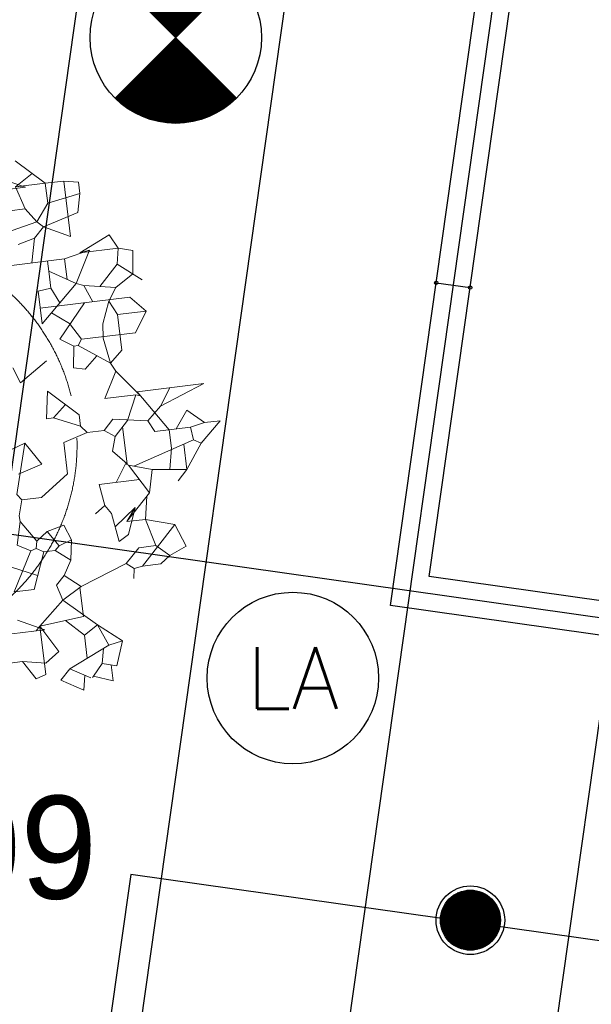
# Model space of a CAD drawing. Header units: millimetres. Extents: x -4107 to 114693, y -37499 to 54671.
# Tile 112 of 156: x 52016 to 53683, y 27739 to 30609. Entities that reach past the tile are written whole.
import ezdxf
from ezdxf.enums import TextEntityAlignment as Align

# ---------------------------------------------------------------- set-up
doc = ezdxf.new("R2010")
doc.units = ezdxf.units.MM
doc.header["$LTSCALE"] = 50
doc.linetypes.add('$0$B0201', pattern=[20, 12.5, -2.5, 2.5, -2.5])
for name, color, linetype in [('FOK_ BRANDSLANGHASPELS', 2, 'Continuous'), ('FOK_02B_SOLIDS', 253, 'Continuous'), ('FOK_22_BINNENWANDEN', 2, 'Continuous'), ('FOK_72_VAST MEUBILAIR', 1, 'Continuous'), ('XREF_06_PLAFOND$0$AI45----_PLAFONDAFW', 2, 'Continuous'), ('XREF_06_Sprinkler installatie$0$WL524---', 4, 'Continuous'), ('XREF_06_Sprinkler installatie$0$WL6516--', 4, 'Continuous'), ('XREF_06_verlichting$0$EL6311--', 3, 'Continuous')]:
    doc.layers.add(name, color=color, linetype=linetype)
doc.layers.add('FOK_92_BEPLANTING', color=62, linetype='$0$B0201', lineweight=5)
doc.styles.add('XREF_06_Sprinkler installatie$0$Standard', font='txt')
doc.styles.add('XREF_06_verlichting$0$BURO-018', font='simplex.shx', dxfattribs={"height": 180})

# ---------------------------------------------------------------- blocks, each defined once
blk = doc.blocks.new('XREF_06_Sprinkler installatie$0$SP-KOP02')
at = {"color": 0, "linetype": 'Continuous'}
for p, q in [((-0.875, -0.023), (0.023, 0.875)), ((-0.847, -0.219), (0.219, 0.847)), ((-0.843, 0.233), (-0.233, 0.843)), ((-0.786, -0.383), (0.383, 0.786)), ((-0.702, -0.523), (0.523, 0.702)), ((-0.595, -0.641), (0.641, 0.595)), ((-0.469, -0.739), (0.739, 0.469)), ((-0.32, -0.815), (0.815, 0.32)), ((-0.144, -0.863), (0.863, 0.144)), ((0.072, -0.872), (0.872, -0.072)), ((0.381, -0.788), (0.788, -0.381))]:
    blk.add_line(p, q, dxfattribs=at)
at = {"color": 0, "linetype": 'Continuous', "const_width": 0.875}
blk.add_lwpolyline([(-0.438, 0, 1), (0.438, 0, 1)], format="xyb", close=True, dxfattribs=at)
at = {"color": 0, "linetype": 'Continuous'}
for radius in [1, 0.875]:
    blk.add_circle((0, 0), radius, dxfattribs=at)
at = {"color": 0, "linetype": 'Continuous', "style": 'XREF_06_Sprinkler installatie$0$Standard', "flags": 1}
for tag, p in [('SP_MATCODE', (2, 2)), ('SP_TEMP', (2, -3)), ('SP_DOORL', (2, -5)), ('SP_KFACT', (2, -7)), ('SP_SPRHK', (2, -9)), ('SP_KLEP', (2, -11))]:
    blk.add_attdef(tag, p, '', height=1, dxfattribs=at)
blk = doc.blocks.new('XREF_06_Sprinkler installatie')
at = {"layer": 'XREF_06_Sprinkler installatie$0$WL524---'}
for p, q in [((52340, 28117.9), (52175.2, 26954.3)), ((56338.9, 27551.6), (52340, 28117.9))]:
    blk.add_line(p, q, dxfattribs=at)
at = {"layer": 'XREF_06_Sprinkler installatie$0$WL6516--', "xscale": 99.9999999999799, "yscale": 100, "zscale": 100, "rotation": 7.589429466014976}
blk.add_blockref('XREF_06_Sprinkler installatie$0$SP-KOP02', (53330.6, 27984.5), dxfattribs=at)
blk = doc.blocks.new('XREF_06_PLAFOND')
at = {"layer": 'XREF_06_PLAFOND$0$AI45----_PLAFONDAFW'}
h = blk.add_hatch(dxfattribs=at)
h.set_pattern_fill('_USER,_O', color=256, scale=1800, pattern_type=0)
h.set_pattern_definition([(351.94, (60508.5, -17546.5), (252.38, 1782.22), [])])
edge = h.paths.add_edge_path(flags=16)
edge.add_arc((41622.2, 26897.4), 5449.9, 0, 180)
edge.add_arc((41622.2, 26897.4), 5449.9, 180, 360)
h.paths.add_polyline_path([(49833.5, 30277.3), (51633.5, 30277.3), (51633.5, 27677.3), (49833.5, 27677.3)], flags=16)
edge = h.paths.add_edge_path(flags=16)
edge.add_arc((86127.3, 26613.5), 3800, 0, 180)
edge.add_arc((86127.3, 26613.5), 3800, 180, 360)
edge = h.paths.add_edge_path(flags=16)
edge.add_arc((74998.8, -10766.8), 5450, 0, 180)
edge.add_arc((74998.8, -10766.8), 5450, 180, 360)
edge = h.paths.add_edge_path()
edge.add_arc((59888.1, 10791.1), 9323.9, 341.24236, 446.62909)
edge.add_line((60436.4, 20098.9), (31243.3, 21827.8))
edge.add_line((31243.3, 21827.8), (28955.1, 21950.5))
edge.add_line((28955.1, 21950.5), (30807, 36094.7))
edge.add_line((30807, 36094.7), (95373.9, 36094.7))
edge.add_line((95373.9, 36094.7), (86392.8, -27327.7))
edge.add_line((86392.8, -27327.7), (59702.3, -18665.8))
edge.add_line((59702.3, -18665.8), (68716.8, 7792.9))
h = blk.add_hatch(dxfattribs=at)
h.set_pattern_fill('_USER,_O', color=256, scale=600, angle=90, pattern_type=0)
h.set_pattern_definition([(81.94, (95317.84, 35698.9), (-594.073, 84.126), [])])
edge = h.paths.add_edge_path(flags=16)
edge.add_arc((86127.3, 26613.5), 3800, 0, 360)
edge = h.paths.add_edge_path(flags=16)
edge.add_arc((74998.8, -10766.8), 5450, 0, 360)
edge = h.paths.add_edge_path(flags=16)
edge.add_arc((41622.2, 26897.4), 5449.9, 0, 360)
h.paths.add_polyline_path([(49933.5, 30177.3), (51533.5, 30177.3), (51533.5, 27777.3), (49933.5, 27777.3)], flags=16)
edge = h.paths.add_edge_path()
edge.add_arc((59888.1, 10791.1), 9323.9, 341.24236, 446.62909)
edge.add_line((60436.4, 20098.9), (31243.3, 21827.8))
edge.add_line((31243.3, 21827.8), (28955.1, 21950.5))
edge.add_line((28955.1, 21950.5), (30807, 36094.7))
edge.add_line((30807, 36094.7), (95373.9, 36094.7))
edge.add_line((95373.9, 36094.7), (86392.8, -27327.7))
edge.add_line((86392.8, -27327.7), (59702.3, -18665.8))
edge.add_line((59702.3, -18665.8), (68716.8, 7792.9))
blk = doc.blocks.new('XREF_06_verlichting$0$1115B3A')
at = {"color": 0, "linetype": 'Continuous'}
blk.add_circle((0, 0), 2.5, dxfattribs=at)
at = {"color": 0, "linetype": 'Continuous', "style": 'XREF_06_verlichting$0$BURO-018'}
for tag, p in [('E_GKAST', (0, 8)), ('E_GROEP', (0, 5)), ('E_SGROEP', (4.5, 5)), ('E_ARMCODE', (0, 0)), ('E_SLET', (4.5, -1))]:
    blk.add_attdef(tag, text='', height=1.8, dxfattribs=at).set_placement(p, align=Align.MIDDLE)
blk = doc.blocks.new('XREF_06_verlichting$0$E00018')
at = {"color": 0, "linetype": 'Continuous'}
for p, q in [((-1.768, -1.768), (1.768, 1.768)), ((1.768, -1.768), (-1.768, 1.768))]:
    blk.add_line(p, q, dxfattribs=at)
at = {"color": 0, "linetype": 'Continuous', "const_width": 2.5}
for points in [[(-0.884, 0.884, -0.198912), (0, 1.25, -0.198912), (0.884, 0.884, -1)], [(-0.884, -0.884, 0.198912), (0, -1.25, 0.198912), (0.884, -0.884, 1)]]:
    blk.add_lwpolyline(points, format="xyb", dxfattribs=at)
blk = doc.blocks.new('XREF_06_verlichting$0$1115B3A-NO1')
at = {"color": 0, "linetype": 'Continuous'}
blk.add_circle((0, 0), 2.5, dxfattribs=at)
at = {"color": 0, "zscale": 100}
blk.add_blockref('XREF_06_verlichting$0$E00018', (0, 0), dxfattribs=at)
at = {"color": 0, "linetype": 'Continuous', "style": 'XREF_06_verlichting$0$BURO-018'}
for tag, p in [('E_GKAST', (0, 8)), ('E_GROEP', (0, 5)), ('E_SGROEP', (4.5, 5)), ('E_ARMCODE', (0, 0)), ('E_SLET', (4.5, -1))]:
    blk.add_attdef(tag, text='', height=1.8, dxfattribs=at).set_placement(p, align=Align.MIDDLE)
blk = doc.blocks.new('XREF_06_verlichting')
at = {"layer": 'XREF_06_verlichting$0$EL6311--'}
ref = blk.add_blockref('XREF_06_verlichting$0$1115B3A-NO1', (52471.2, 30556.6), dxfattribs=dict(at, xscale=100, yscale=100, zscale=100))
ref.add_attrib('E_ARMCODE', 'LAN', dxfattribs={"layer": '0', "color": 1, "linetype": 'Continuous', "height": 180, "style": 'XREF_06_verlichting$0$BURO-018'}).set_placement((52470.9, 30954.3), align=Align.MIDDLE)
ref = blk.add_blockref('XREF_06_verlichting$0$1115B3A', (52812.9, 28690.2), dxfattribs=dict(at, xscale=100, yscale=100, zscale=100))
ref.add_attrib('E_ARMCODE', 'LA', dxfattribs={"layer": '0', "color": 1, "linetype": 'Continuous', "height": 180, "style": 'XREF_06_verlichting$0$BURO-018'}).set_placement((52812.9, 28690.2), align=Align.MIDDLE)
blk = doc.blocks.new('A$C094F4788')
at = {"layer": 'Defpoints'}
blk.add_lwpolyline([(5, 19), (104, 5)], dxfattribs=at)
blk.add_point((5, 19), dxfattribs=at)
at = {"layer": 'Defpoints', "color": 5}
for p in [(5, 19), (104, 5)]:
    blk.add_point(p, dxfattribs=at)
at = {"layer": 'FOK_22_BINNENWANDEN', "color": 5}
for centre in [(5, 19), (104, 5)]:
    blk.add_circle(centre, 5, dxfattribs=at)
blk = doc.blocks.new('A$C4D8164B4')
at = {"layer": 'FOK_ BRANDSLANGHASPELS', "color": 2}
blk.add_circle((20000, 20000), 20000, dxfattribs=at)
blk = doc.blocks.new('BA016')
at = {"color": 0}
for p, q in [((1058.33335, 1363.13335), (897.46665, 1515.53335)), ((795.86665, 1422.4), (939.8, 1354.66665)), ((988.31885, 1429.46285), (880.53335, 1363.13335)), ((939.8, 1354.66665), (829.73335, 1354.66665)), ((922.86665, 1363.13335), (880.53335, 1363.13335)), ((880.53335, 1363.13335), (1058.33335, 1363.13335)), ((880.53335, 1363.13335), (922.86665, 1227.66665)), ((1058.33335, 1363.13335), (1168.4, 1363.13335)), ((1058.33335, 1363.13335), (1058.33335, 1244.6)), ((1168.4, 1363.13335), (1168.4, 1032.93335)), ((1168.4, 1363.13335), (1253.06665, 1346.2)), ((1253.06665, 1346.2), (1253.06665, 1278.46665)), ((1058.33335, 1244.6), (1253.06665, 1278.46665)), ((1253.06665, 1278.46665), (1227.66665, 1168.4)), ((829.73335, 1227.66665), (922.86665, 1227.66665)), ((922.86665, 1227.66665), (982.13335, 1143)), ((1058.33335, 1244.6), (982.13335, 1143)), ((1227.66665, 1168.4), (1016, 1109.13335)), ((982.13335, 1143), (829.73335, 1109.13335)), ((1016, 1109.13335), (956.73335, 1049.86665)), ((982.13335, 1143), (1016, 1109.13335)), ((1168.4, 1032.93335), (1016, 1109.13335)), ((855.13335, 1024.46665), (956.73335, 1049.86665)), ((956.73335, 1049.86665), (922.86665, 905.93335)), ((1210.73335, 931.33335), (1397, 1016)), ((1397, 1016), (1439.33335, 931.33335)), ((1270, 939.8), (1117.6, 905.93335)), ((1270, 939.8), (1168.4, 753.53335)), ((1270, 939.8), (1210.73335, 931.33335)), ((1210.73335, 931.33335), (1439.33335, 931.33335)), ((1439.33335, 931.33335), (1422.4, 838.2)), ((1439.33335, 931.33335), (1524, 905.93335)), ((753.53335, 905.93335), (1117.6, 905.93335)), ((1016, 905.93335), (1016, 846.66665)), ((1117.6, 905.93335), (1117.6, 784.5778)), ((1524, 905.93335), (1507.06665, 770.46665)), ((1168.4, 753.53335), (1016, 846.66665)), ((1016, 846.66665), (1016, 745.06665)), ((1422.4, 838.2), (1303.86665, 719.66665)), ((1422.4, 838.2), (1557.86665, 728.13335)), ((1507.06665, 770.46665), (1397, 702.73335)), ((939.8, 541.86665), (1168.4, 753.53335)), ((1016, 745.06665), (939.8, 736.6)), ((939.8, 736.6), (939.8, 541.86665)), ((1016, 745.06665), (1058.43365, 651.71265)), ((1168.4, 753.53335), (1210.73335, 736.6)), ((1210.73335, 736.6), (1253.06665, 635)), ((1397, 702.73335), (1210.73335, 736.6)), ((1397, 702.73335), (1346.2, 626.53335)), ((939.8, 635), (1473.2, 635)), ((1001.6862, 599.1687), (1100.66665, 524.93335)), ((1202.26665, 635), (1032.93335, 440.26665)), ((1346.2, 626.53335), (1295.4, 499.53335)), ((1346.2, 626.53335), (1388.53335, 541.86665)), ((1473.2, 635), (1557.86665, 541.86665)), ((1100.66665, 524.93335), (1159.93335, 423.33335)), ((1557.86665, 541.86665), (1388.53335, 541.86665)), ((1388.53335, 541.86665), (1388.53335, 330.2)), ((1557.86665, 541.86665), (1481.66665, 423.33335)), ((1295.4, 499.53335), (1286.93335, 414.86665)), ((1032.93335, 440.26665), (1109.13335, 389.46665)), ((1159.93335, 423.33335), (1134.53335, 389.46665)), ((1481.66665, 423.33335), (1159.93335, 423.33335)), ((1286.93335, 414.86665), (1312.33335, 262.46665)), ((1109.13335, 389.46665), (1092.2, 262.46665)), ((1109.13335, 389.46665), (1134.53335, 389.46665)), ((1134.53335, 389.46665), (1312.33335, 262.46665)), ((736.6, 304.8), (770.46665, 211.66665)), ((770.46665, 211.66665), (939.8, 321.73335)), ((1159.93335, 245.53335), (1238.3967, 315.27855)), ((1388.53335, 330.2), (1312.33335, 262.46665)), ((1092.2, 262.46665), (1159.93335, 245.53335)), ((1312.33335, 262.46665), (1337.73335, 211.66665)), ((1337.73335, 211.66665), (1253.06665, 59.26665)), ((1337.73335, 211.66665), (1464.73335, 50.8)), ((897.46665, -16.93335), (922.86665, 143.93335)), ((922.86665, 143.93335), (1092.2, -16.93335)), ((1253.06665, 59.26665), (1439.33335, 59.26665)), ((1439.33335, 59.26665), (1371.6, -84.66665)), ((1439.33335, 59.26665), (1464.73335, 50.8)), ((1447.8, 76.2), (1608.66665, -169.33335)), ((1845.73335, 76.2), (1447.8, 76.2)), ((1464.73335, 50.8), (1447.8, 76.2)), ((1642.53335, 76.2), (1574.8, -25.4)), ((1574.8, -25.4), (1845.73335, 76.2)), ((1018.53235, 53.05095), (939.8, -16.93335)), ((939.8, -16.93335), (897.46665, -16.93335)), ((939.8, -16.93335), (1092.2, -84.66665)), ((1092.2, -16.93335), (1092.2, -84.66665)), ((1574.8, -25.4), (1490.13335, -101.6)), ((1092.2, -84.66665), (1126.06665, -127)), ((1286.93335, -67.73335), (1227.66665, -127)), ((1490.13335, -101.6), (1286.93335, -67.73335)), ((1371.6, -84.66665), (1286.93335, -169.33335)), ((1490.13335, -101.6), (1524, -169.33335)), ((1727.2, -67.73335), (1651, -169.33335)), ((1820.33335, -152.4), (1727.2, -67.73335)), ((753.53335, -143.93335), (601.13335, -194.73335)), ((753.53335, -143.93335), (668.86665, -440.26665)), ((753.53335, -143.93335), (838.2, -279.4)), ((1126.06665, -127), (982.13335, -169.33335)), ((982.13335, -169.33335), (982.13335, -355.6)), ((1126.06665, -127), (1227.66665, -127)), ((1227.66665, -127), (1286.93335, -169.33335)), ((1286.93335, -169.33335), (1261.53335, -254)), ((1337.73335, -118.53335), (1337.73335, -338.66665)), ((1524, -169.33335), (1735.66665, -169.33335)), ((1608.66665, -169.33335), (1608.66665, -279.4)), ((1820.33335, -152.4), (1735.66665, -169.33335)), ((1735.66665, -169.33335), (1744.13335, -245.53335)), ((1913.46665, -152.4), (1786.46665, -270.93335)), ((1820.33335, -152.4), (1913.46665, -152.4)), ((838.2, -279.4), (694.26665, -321.73335)), ((1261.53335, -254), (1337.73335, -338.66665)), ((1744.13335, -245.53335), (1376.62395, -356.6408)), ((1608.66665, -279.4), (1584.0927, -402.2699)), ((1684.86665, -263.45115), (1684.86665, -414.86665)), ((1786.46665, -270.93335), (1684.86665, -414.86665)), ((1744.13335, -245.53335), (1786.46665, -270.93335)), ((1329.26665, -338.66665), (1261.53335, -440.26665)), ((1337.73335, -338.66665), (1329.26665, -338.66665)), ((1329.26665, -338.66665), (1346.2, -347.13335)), ((1346.2, -347.13335), (1447.8, -524.93335)), ((1481.66665, -389.46665), (1346.2, -347.13335)), ((982.13335, -355.6), (812.8, -474.13335)), ((1481.66665, -389.46665), (1447.8, -524.93335)), ((1481.66665, -389.46665), (1684.86665, -414.86665)), ((668.86665, -440.26665), (694.26665, -474.13335)), ((1159.93335, -440.26665), (1176.86665, -567.26665)), ((1399.41905, -440.26665), (1159.93335, -440.26665)), ((1684.86665, -414.86665), (1625.6, -474.13335)), ((694.26665, -474.13335), (668.86665, -567.26665)), ((812.8, -474.13335), (694.26665, -474.13335)), ((668.86665, -567.26665), (668.86665, -601.13335)), ((1176.86665, -567.26665), (1117.6, -609.6)), ((1176.86665, -567.26665), (1210.73335, -618.06665)), ((1447.8, -524.93335), (1295.4, -677.33335)), ((1430.86665, -541.86665), (1405.46665, -677.33335)), ((668.86665, -601.13335), (635, -736.6)), ((668.86665, -601.13335), (753.53335, -728.13335)), ((1210.73335, -618.06665), (1236.13335, -787.4)), ((1223.00525, -699.8794), (1354.66665, -601.13335)), ((1295.4, -677.33335), (1354.66665, -601.13335)), ((1295.4, -753.53335), (1354.66665, -601.13335)), ((821.26665, -677.33335), (753.53335, -728.13335)), ((821.26665, -677.33335), (922.86665, -651.93335)), ((821.26665, -677.33335), (880.53335, -770.46665)), ((922.86665, -651.93335), (956.73335, -745.06665)), ((1295.4, -677.33335), (1405.46665, -677.33335)), ((1405.46665, -677.33335), (1574.8, -728.13335)), ((1405.46665, -677.33335), (1447.8, -838.2)), ((635, -736.6), (711.2, -778.93335)), ((753.53335, -728.13335), (745.06665, -770.46665)), ((956.73335, -745.06665), (880.53335, -770.46665)), ((956.73335, -745.06665), (939.8, -863.6)), ((1236.13335, -787.4), (1295.4, -753.53335)), ((1574.8, -728.13335), (1354.66665, -948.26665)), ((1574.8, -728.13335), (1625.6, -863.6)), ((711.2, -778.93335), (584.2, -1007.53335)), ((787.4, -795.86665), (702.73335, -1007.53335)), ((745.06665, -770.46665), (711.2, -778.93335)), ((745.06665, -770.46665), (787.4, -795.86665)), ((855.13335, -795.86665), (787.4, -795.86665)), ((880.53335, -770.46665), (855.13335, -795.86665)), ((855.13335, -795.86665), (939.8, -863.6)), ((533.4, -838.2), (733.73805, -930.0216)), ((939.8, -863.6), (889, -948.26665)), ((1346.2, -838.2), (1261.53335, -922.86665)), ((1447.8, -838.2), (1346.2, -838.2)), ((1447.8, -838.2), (1524, -905.93335)), ((1625.6, -863.6), (1524, -905.93335)), ((1261.53335, -922.86665), (982.13335, -1024.46665)), ((1261.53335, -922.86665), (1303.86665, -956.73335)), ((1524, -905.93335), (1464.73335, -948.26665)), ((889, -948.26665), (838.2, -999.06665)), ((889, -948.26665), (982.13335, -1024.46665)), ((1303.86665, -956.73335), (1295.4, -1016)), ((1354.66665, -948.26665), (1303.86665, -956.73335)), ((1464.73335, -948.26665), (1354.66665, -948.26665)), ((702.73335, -1007.53335), (584.2, -1007.53335)), ((838.2, -999.06665), (863.6, -1092.2)), ((982.13335, -1024.46665), (863.6, -1092.2)), ((973.66665, -1029.30475), (973.66665, -1202.26665)), ((863.6, -1092.2), (711.2, -1227.66665)), ((863.6, -1092.2), (1049.86665, -1261.53335)), ((584.2, -1176.86665), (736.6, -1253.06665)), ((973.66665, -1202.26665), (711.2, -1227.66665)), ((865.59215, -1212.7255), (965.2, -1312.33335)), ((736.6, -1253.06665), (541.86665, -1253.06665)), ((711.2, -1227.66665), (685.8, -1253.06665)), ((685.8, -1253.06665), (711.2, -1227.66665)), ((736.6, -1253.06665), (685.8, -1253.06665)), ((711.2, -1227.66665), (804.33335, -1388.53335)), ((711.2, -1227.66665), (711.2, -1515.53335)), ((1049.86665, -1261.53335), (965.2, -1312.33335)), ((1049.86665, -1261.53335), (1185.33335, -1371.6)), ((1049.86665, -1261.53335), (1100.66665, -1388.53335)), ((965.2, -1312.33335), (965.2, -1449.25975)), ((804.33335, -1388.53335), (719.66665, -1447.8)), ((855.13335, -1498.6), (1100.66665, -1388.53335)), ((1100.66665, -1388.53335), (1185.33335, -1371.6)), ((1185.33335, -1371.6), (1134.53335, -1515.53335)), ((508, -1422.4), (584.2, -1422.4)), ((584.2, -1422.4), (719.66665, -1447.8)), ((584.2, -1422.4), (651.93335, -1532.46665)), ((1067.18485, -1403.5424), (1049.86665, -1490.13335)), ((855.13335, -1498.6), (795.86665, -1557.86665)), ((855.13335, -1498.6), (973.66665, -1566.33335)), ((1049.86665, -1490.13335), (990.6, -1557.86665)), ((1134.53335, -1515.53335), (1049.86665, -1490.13335)), ((1100.66665, -1505.37335), (1100.66665, -1600.2)), ((711.2, -1515.53335), (651.93335, -1532.46665)), ((795.86665, -1557.86665), (922.86665, -1634.06665)), ((922.86665, -1634.06665), (940.2342, -1547.22905)), ((990.6, -1557.86665), (982.13335, -1566.33335)), ((1100.66665, -1600.2), (990.6, -1557.86665))]:
    blk.add_line(p, q, dxfattribs=at)
blk = doc.blocks.new('A$C745C0ED7')
at = {"color": 252}
blk.add_blockref('BA016', (2048.9, 1778), dxfattribs=at)
blk = doc.blocks.new('plant')
at = {"layer": 'FOK_92_BEPLANTING'}
blk.add_circle((0, 0), 600, dxfattribs=at)
at = {"layer": 'FOK_92_BEPLANTING', "color": 252, "xscale": 0.4938357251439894, "yscale": 0.4938357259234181, "zscale": 0.4938357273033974, "rotation": 6.939525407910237}
blk.add_blockref('A$C745C0ED7', (-828.5, -962.2), dxfattribs=at)

msp = doc.modelspace()

# ---------------------------------------------------------------- linework, layer by layer
at = {"layer": 'FOK_22_BINNENWANDEN'}
for points in [[(61396.2, 31158.8), (60919.7, 27793.8), (53097.7, 28901.4), (54116.3, 36094.7)], [(56081.8, 28579.8), (53210.7, 28986.4), (53785.6, 33045.9), (54082.6, 33003.8), (54096.7, 33102.9), (53799.6, 33144.9), (54203.2, 35994.7)]]:
    msp.add_lwpolyline(points, dxfattribs=at)

# ---------------------------------------------------------------- block references
for name in ['XREF_06_Sprinkler installatie', 'XREF_06_Sprinkler installatie', 'XREF_06_PLAFOND', 'XREF_06_PLAFOND']:
    msp.add_blockref(name, (0, 0))
at = {"layer": 'FOK_ BRANDSLANGHASPELS', "color": 5}
msp.add_blockref('A$C4D8164B4', (17554.1, 14671.5), dxfattribs=at)
at = {"layer": 'FOK_02B_SOLIDS'}
msp.add_blockref('plant', (51583.4, 29369), dxfattribs=at)
at = {"layer": 'FOK_22_BINNENWANDEN', "color": 5}
msp.add_blockref('A$C4D8164B4', (41313.6, 11409.4), dxfattribs=at)
at = {"layer": 'FOK_22_BINNENWANDEN'}
for name, p in [('XREF_06_verlichting', (0, 0)), ('A$C094F4788', (53225.9, 29823))]:
    msp.add_blockref(name, p, dxfattribs=at)

# ---------------------------------------------------------------- texts
at = {"layer": 'FOK_72_VAST MEUBILAIR', "color": 2, "insert": (50837, 28347.1), "char_height": 300, "width": 57960.996, "attachment_point": 1}
msp.add_mtext('{\\fCentury Gothic|b0|i0|c0|p34;DM 609}', dxfattribs=at)

doc.saveas('drawing.dxf')
